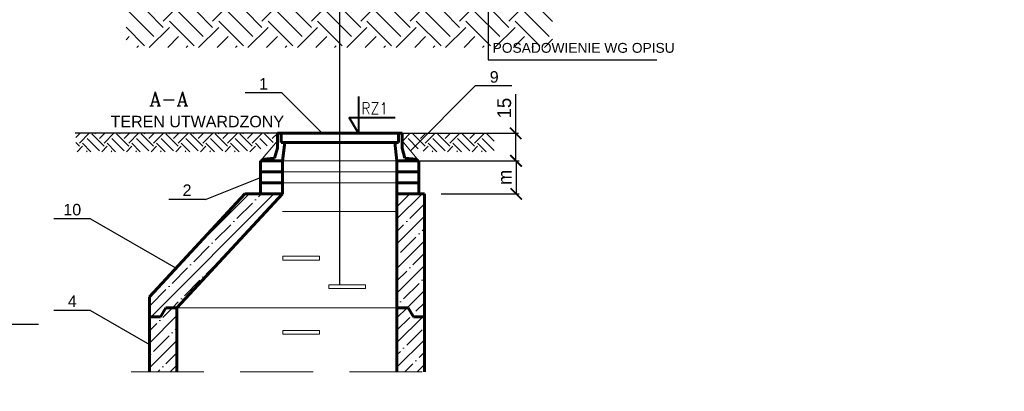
# Model space of a CAD drawing. Header units: millimetres. Extents: x -223 to 911, y -2562 to -571.
# Tile 14 of 15: x 216 to 646, y -1050 to -888. Entities that reach past the tile are written whole.
import ezdxf
from ezdxf.enums import TextEntityAlignment as Align

# ---------------------------------------------------------------- set-up
doc = ezdxf.new("R2010")
doc.units = ezdxf.units.MM
doc.header["$LTSCALE"] = 10
doc.linetypes.add('ACAD_ISO10W100', pattern=[18, 12, -3, 0, -3])
doc.linetypes.add('HIDDEN2', pattern=[4.7625, 3.175, -1.5875])
for name, color, linetype, lineweight in [('Kineta', 7, 'Continuous', 35), ('KRESKOWANIE', 7, 'Continuous', 18), ('Opisy', 7, 'Continuous', 25), ('osie', 7, 'ACAD_ISO10W100', 25), ('Przecięcia', 7, 'HIDDEN2', 18), ('Przekroje', 7, 'Continuous', 60), ('Studzienka - konstrukcje', 7, 'Continuous', 60), ('Studzineka - cienkie', 7, 'Continuous', 20), ('Teren', 7, 'Continuous', 20), ('Wymiary', 7, 'Continuous', 18)]:
    doc.layers.add(name, color=color, linetype=linetype, lineweight=lineweight)
doc.styles.add('Arial', font='arial.ttf', dxfattribs={"height": 6})
doc.styles.add('Romanc', font='romanc.shx', dxfattribs={"height": 15})
doc.dimstyles.new('ISO-25', dxfattribs={"dimtxt": 6, "dimasz": 5, "dimexe": 1.25, "dimexo": 0.5, "dimgap": 2, "dimtad": 1, "dimdec": 0, "dimtxsty": 'Standard', "dimblk": 'ARCHTICK', "dimcen": 2.5, "dimadec": 0, "dimazin": 0, "dimtfac": 1, "dimtdec": 0, "dimtmove": 0, "dimatfit": 3, "dimfxl": 1, "dimarcsym": 0})
pattern_1 = [(45, (-1270.343, -1548.925), (-5.388154, 5.388154), []), (45, (-1264.955, -1548.925), (-5.388154, 5.388154), [9.525, -1.905, 0, -1.905])]

# ---------------------------------------------------------------- blocks, each defined once
blk = doc.blocks.new('_ArchTick')
at = {"color": 0, "linetype": 'ByBlock', "const_width": 0.15}
blk.add_lwpolyline([(-0.5, -0.5), (0.5, 0.5)], dxfattribs=at)
blk = doc.blocks.new('*D243')
at = {"layer": 'Defpoints', "color": 0, "transparency": 16777216}
for p in [(383.12, -949.96), (399.66, -964.36), (432.97, -964.36)]:
    blk.add_point(p, dxfattribs=at)
at = {"layer": 'Wymiary', "color": 0, "lineweight": -2, "transparency": 16777216}
for p, q in [((383.62, -949.96), (434.22, -949.96)), ((432.97, -949.96), (432.97, -964.36)), ((400.16, -964.36), (434.22, -964.36))]:
    blk.add_line(p, q, dxfattribs=at)
at = {"layer": 'Wymiary', "color": 0, "linetype": 'ByBlock', "lineweight": -2, "transparency": 16777216, "xscale": 5, "yscale": 5, "zscale": 5}
for p, rotation in [((432.97, -949.96), 90), ((432.97, -964.36), 270)]:
    blk.add_blockref('_ArchTick', p, dxfattribs=dict(at, rotation=rotation))
at = {"layer": 'Wymiary', "color": 0, "transparency": 16777216, "insert": (427.97, -957.16), "char_height": 6, "attachment_point": 5, "rotation": 90}
blk.add_mtext('m', dxfattribs=at)
blk = doc.blocks.new('*D244')
at = {"color": 0, "lineweight": -2, "transparency": 16777216}
for p, q in [((432.75, -937.96), (432.75, -920.96)), ((401.42, -937.96), (434, -937.96)), ((432.75, -949.96), (432.75, -937.96)), ((401.42, -949.96), (434, -949.96))]:
    blk.add_line(p, q, dxfattribs=at)
at = {"layer": 'Defpoints', "color": 0, "transparency": 16777216}
for p in [(400.92, -937.96), (432.75, -937.96), (400.92, -949.96)]:
    blk.add_point(p, dxfattribs=at)
at = {"color": 0, "linetype": 'ByBlock', "lineweight": -2, "transparency": 16777216, "xscale": 5, "yscale": 5, "zscale": 5}
for p, rotation in [((432.75, -937.96), 90), ((432.75, -949.96), 270)]:
    blk.add_blockref('_ArchTick', p, dxfattribs=dict(at, rotation=rotation))
at = {"color": 0, "transparency": 16777216, "insert": (427.75, -926.96), "char_height": 6, "attachment_point": 5, "rotation": 90}
blk.add_mtext('15', dxfattribs=at)

msp = doc.modelspace()

# ---------------------------------------------------------------- hatches: boundary and pattern name
at = {"layer": 'KRESKOWANIE'}
h = msp.add_hatch(dxfattribs=at)
h.set_pattern_fill('ANSI35', color=256, scale=1.2, style=0)
h.set_pattern_definition(pattern_1)
h.paths.add_polyline_path([(330.92, -964.36), (314.55, -964.36), (272.92, -1009.25), (272.92, -1017.96), (277.77, -1017.96), (280.08, -1013.96), (284.92, -1013.96)])
h.paths.add_polyline_path([(392.92, -964.36), (380.92, -964.36), (380.92, -1013.96), (385.77, -1013.96), (388.08, -1017.96), (392.92, -1017.96)])
h = msp.add_hatch(dxfattribs=at)
h.set_pattern_fill('ANSI35', color=256, scale=1.2, style=0)
h.set_pattern_definition(pattern_1)
h.paths.add_polyline_path([(284.92, -1013.96), (280.08, -1013.96), (277.77, -1017.96), (272.92, -1017.96), (272.92, -1041.96), (284.92, -1041.96)])
h.paths.add_polyline_path([(392.92, -1017.96), (388.08, -1017.96), (385.77, -1013.96), (380.92, -1013.96), (380.92, -1041.96), (392.92, -1041.96)])
at = {"layer": 'Teren'}
h = msp.add_hatch(dxfattribs=at)
h.set_pattern_fill('EARTH', color=256, scale=2.4, angle=45, style=0)
h.set_pattern_definition([(45, (-669.425, -1341.692), (1e-15, 21.55261), [15.24, -15.24]), (45, (-673.466, -1337.651), (1e-15, 21.55261), [15.24, -15.24]), (45, (-677.507, -1333.61), (1e-15, 21.55261), [15.24, -15.24]), (135, (-677.507, -1330.916), (-21.55261, 1e-15), [15.24, -15.24]), (135, (-673.466, -1326.875), (-21.55261, 1e-15), [15.24, -15.24]), (135, (-669.425, -1322.834), (-21.55261, 1e-15), [15.24, -15.24])])
h.paths.add_polyline_path([(448.81, -900.57), (448.81, -884.57), (262.72, -884.57), (262.72, -900.57)])
h = msp.add_hatch(dxfattribs=at)
h.set_pattern_fill('EARTH', color=256, scale=1.2, angle=45, style=0)
h.set_pattern_definition([(45, (-361.141, -1621.186), (7e-16, 10.77631), [7.62, -7.62]), (45, (-363.161, -1619.165), (7e-16, 10.77631), [7.62, -7.62]), (45, (-365.182, -1617.145), (7e-16, 10.77631), [7.62, -7.62]), (135, (-365.182, -1615.798), (-10.77631, 7e-16), [7.62, -7.62]), (135, (-363.161, -1613.777), (-10.77631, 7e-16), [7.62, -7.62]), (135, (-361.141, -1611.7565), (-10.77631, 7e-16), [7.62, -7.62])])
h.paths.add_polyline_path([(398.98, -937.96), (390.7, -944.9), (392.83, -945.96), (423.3, -945.96), (423.3, -937.96)])
h.paths.add_polyline_path([(398.98, -937.96), (383.12, -937.96), (383.12, -941.16), (390.7, -944.9)])
h.paths.add_polyline_path([(240.72, -937.96), (240.72, -945.96), (319.01, -945.96), (328.72, -941.16), (328.72, -937.96)])

# ---------------------------------------------------------------- linework, layer by layer
at = {"layer": 'Kineta'}
for centre, start, end in [((355.92, -1039.37), 80.4727, 80.4727), ((80.26, -1124.17), 99.5273, 99.5273), ((355.92, -1124.17), 99.5273, 99.5273), ((355.92, -1124.17), 80.4727, 80.4727)]:
    msp.add_arc(centre, 290, start, end, dxfattribs=at)
at = {"layer": 'Opisy'}
for p, q in [((420.76, -874.46), (420.76, -905.95)), ((420.76, -905.95), (494.34, -905.95)), ((415.06, -917.31), (386.82, -945.56)), ((431.06, -917.31), (415.06, -917.31)), ((330.68, -920.37), (314.68, -920.37)), ((330.68, -920.37), (348.26, -937.96)), ((297.32, -966.75), (321.32, -957.16)), ((297.32, -966.75), (281.32, -966.75)), ((247.24, -975.22), (231.24, -975.22)), ((247.24, -975.22), (284.52, -996.74)), ((247.24, -1015.13), (231.24, -1015.13)), ((247.24, -1015.13), (231.24, -1015.13)), ((247.24, -1015.13), (231.24, -1015.13)), ((247.24, -1015.13), (272.92, -1029.96)), ((247.24, -1015.13), (272.92, -1029.96)), ((247.24, -1015.13), (272.92, -1029.96))]:
    msp.add_line(p, q, dxfattribs=at)
at = {"layer": 'Opisy', "lineweight": 40}
for p, q in [((364.06, -921.96), (364.06, -937.96)), ((364.06, -937.96), (360.06, -931.03)), ((360.06, -931.03), (380.06, -931.03))]:
    msp.add_line(p, q, dxfattribs=at)
at = {"layer": 'osie'}
for p, q in [((355.92, -909.75), (355.92, -610.65)), ((355.92, -1003.76), (355.92, -909.75)), ((224.51, -1021.34), (-76.76, -1021.34))]:
    msp.add_line(p, q, dxfattribs=at)
at = {"layer": 'Przecięcia'}
msp.add_line((264.92, -1041.96), (400.92, -1041.96), dxfattribs=at)
at = {"layer": 'Studzienka - konstrukcje'}
for p, q in [((328.72, -937.96), (328.72, -944.36)), ((330.32, -937.96), (328.72, -937.96)), ((330.32, -937.96), (381.52, -937.96)), ((330.32, -941.96), (330.32, -937.96)), ((381.52, -941.96), (381.52, -937.96)), ((381.52, -937.96), (383.12, -937.96)), ((383.12, -937.96), (383.12, -944.36)), ((328.72, -944.36), (327.54, -948.75)), ((381.52, -941.96), (330.32, -941.96)), ((331.92, -941.96), (330.92, -949.96)), ((379.92, -941.96), (380.92, -949.96)), ((383.12, -944.36), (384.3, -948.75)), ((322.32, -949.16), (327.54, -948.75)), ((322.32, -949.96), (322.32, -949.16)), ((389.52, -949.16), (384.3, -948.75)), ((389.52, -949.96), (389.52, -949.16)), ((321.32, -954.76), (321.32, -949.96)), ((321.32, -949.96), (330.92, -949.96)), ((330.92, -949.96), (322.32, -949.96)), ((330.92, -949.96), (330.92, -954.76)), ((390.52, -949.96), (380.92, -949.96)), ((380.92, -949.96), (380.92, -954.76)), ((380.92, -949.96), (389.52, -949.96)), ((390.52, -954.76), (390.52, -949.96)), ((321.32, -959.56), (321.32, -954.76)), ((321.32, -954.76), (330.92, -954.76)), ((330.92, -954.76), (330.92, -959.56)), ((390.52, -954.76), (380.92, -954.76)), ((380.92, -954.76), (380.92, -959.56)), ((390.52, -959.56), (390.52, -954.76)), ((321.32, -964.36), (321.32, -959.56)), ((321.32, -959.56), (330.92, -959.56)), ((330.92, -959.56), (330.92, -964.36)), ((390.52, -959.56), (380.92, -959.56)), ((380.92, -959.56), (380.92, -964.36)), ((390.52, -964.36), (390.52, -959.56)), ((272.92, -1009.25), (314.55, -964.36)), ((284.92, -1013.96), (330.92, -964.36)), ((330.92, -964.26), (314.55, -964.26)), ((380.92, -964.26), (392.92, -964.26)), ((380.92, -1013.96), (380.92, -964.36)), ((392.92, -964.36), (392.92, -1017.96)), ((272.92, -1017.96), (272.92, -1009.25)), ((272.92, -1041.96), (272.92, -1017.96)), ((277.77, -1017.96), (272.92, -1017.96)), ((277.77, -1017.96), (272.92, -1017.96)), ((277.77, -1017.96), (280.08, -1013.96)), ((277.77, -1017.96), (280.08, -1013.96)), ((284.92, -1013.96), (280.08, -1013.96)), ((284.92, -1013.96), (280.08, -1013.96)), ((284.92, -1041.96), (284.92, -1013.96)), ((380.92, -1041.96), (380.92, -1013.96)), ((380.92, -1013.96), (385.77, -1013.96)), ((380.92, -1013.96), (385.77, -1013.96)), ((388.08, -1017.96), (385.77, -1013.96)), ((388.08, -1017.96), (385.77, -1013.96)), ((388.08, -1017.96), (392.92, -1017.96)), ((388.08, -1017.96), (392.92, -1017.96)), ((392.92, -1041.96), (392.92, -1017.96))]:
    msp.add_line(p, q, dxfattribs=at)
at = {"layer": 'Studzineka - cienkie'}
for p, q in [((328.72, -941.16), (321.32, -949.96)), ((383.12, -941.16), (390.52, -949.96)), ((380.92, -949.96), (330.92, -949.96)), ((330.92, -954.76), (380.92, -954.76)), ((380.92, -959.56), (330.92, -959.56)), ((330.92, -971.97), (380.92, -971.97)), ((330.92, -971.97), (380.92, -971.97)), ((347.18, -991.57), (331.18, -991.57)), ((331.18, -991.57), (331.18, -993.17)), ((347.18, -993.17), (347.18, -991.57)), ((331.18, -993.17), (347.18, -993.17)), ((367.18, -1003.96), (351.18, -1003.96)), ((351.18, -1003.96), (351.18, -1005.56)), ((367.18, -1005.56), (367.18, -1003.96)), ((351.18, -1005.56), (367.18, -1005.56)), ((284.92, -1013.96), (380.92, -1013.96)), ((284.92, -1013.96), (380.92, -1013.96)), ((347.18, -1023.96), (331.18, -1023.96)), ((331.18, -1023.96), (331.18, -1025.56)), ((331.18, -1025.56), (347.18, -1025.56)), ((347.18, -1025.56), (347.18, -1023.96))]:
    msp.add_line(p, q, dxfattribs=at)
at = {"layer": 'Teren', "lineweight": 30}
for p, q in [((328.72, -937.96), (240.54, -937.96)), ((383.12, -937.96), (423.12, -937.96))]:
    msp.add_line(p, q, dxfattribs=at)

# ---------------------------------------------------------------- texts
at = {"layer": 'Opisy', "style": 'Arial'}
for s, p in [('9', (423.35, -917.38)), ('1', (322.68, -920.37)), ('2', (289.32, -966.75)), ('10', (239.24, -975.22)), ('4', (239.24, -1015.13)), ('4', (239.24, -1015.13)), ('4', (239.24, -1015.13))]:
    msp.add_text(s, height=5, dxfattribs=at).set_placement(p, align=Align.BOTTOM_CENTER)
at = {"layer": 'Opisy', "lineweight": 40, "style": 'Romanc', "width": 0.9}
msp.add_text('RZ1', height=5, dxfattribs=at).set_placement((365.37, -929.59))
at = {"layer": 'Opisy', "style": 'Arial'}
msp.add_text('TEREN UTWARDZONY', height=5, dxfattribs=at).set_placement((255.98, -935.33))
at = {"layer": 'Opisy', "insert": (422.66, -898.56), "char_height": 4.3, "width": 149.8, "attachment_point": 1, "style": 'Arial'}
msp.add_mtext('POSADOWIENIE WG OPISU ', dxfattribs=at)
at = {"layer": 'Przekroje', "style": 'Romanc'}
msp.add_text('A-A', height=6, dxfattribs=at).set_placement((281.38, -925.93), align=Align.CENTER)

# ---------------------------------------------------------------- dimensions: what is measured, and where the dimension line sits
at = {"color": 7}
dim = msp.add_aligned_dim(p1=(400.92, -949.96), p2=(400.92, -937.96), distance=-31.83, text='15', dimstyle='ISO-25', dxfattribs=at)
dim.commit()
dim.dimension.update_dxf_attribs({"geometry": '*D244', "text_midpoint": (427.75, -926.96)})
at = {"layer": 'Wymiary'}
dim = msp.add_linear_dim(base=(432.97, -964.36), p1=(383.12, -949.96), p2=(399.66, -964.36), angle=90, text='m', dimstyle='ISO-25', override={"dimtmove": 1}, dxfattribs=at)
dim.commit()
dim.dimension.update_dxf_attribs({"geometry": '*D243', "text_midpoint": (427.97, -957.16)})

doc.saveas('drawing.dxf')
